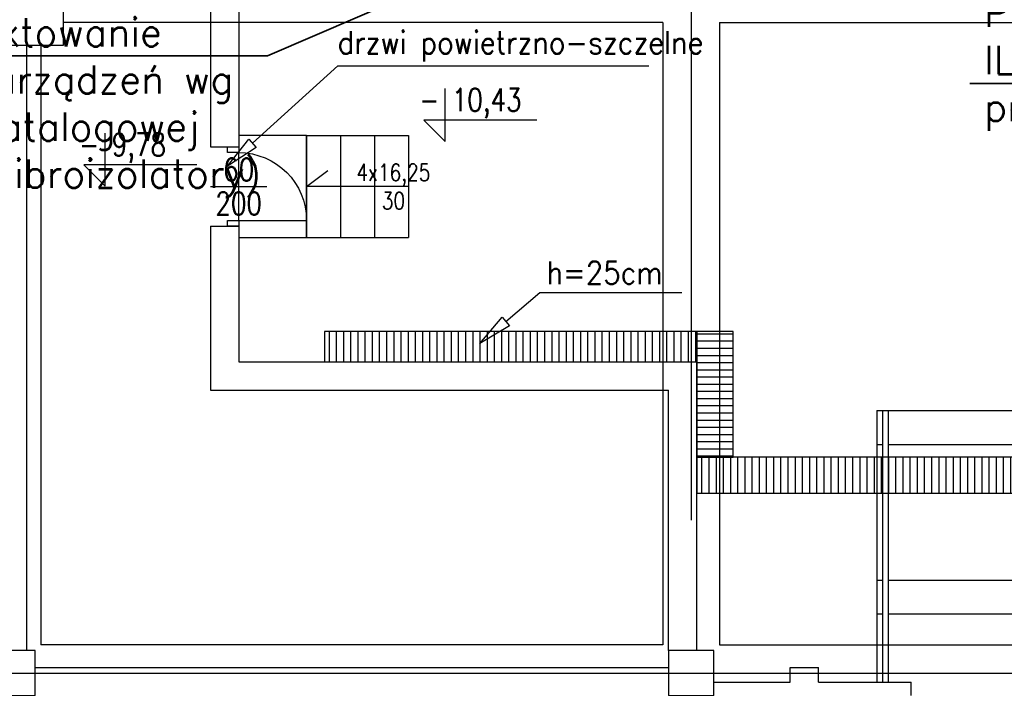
# Model space of a CAD drawing. Header units: centimetres. Extents: x -156440 to 298236, y -263599 to 81430.
# Tile 59 of 170: x 140088 to 148792, y -127367 to -121457. Entities that reach past the tile are written whole.
import ezdxf

# ---------------------------------------------------------------- set-up
doc = ezdxf.new("R2010")
doc.units = ezdxf.units.CM
doc.header["$LTSCALE"] = 50
for name, pattern in [('Kondygnacja -2$0$HIDDEN2', [4.7625, 3.175, -1.5875]), ('Kondygnacja -2$0$PHANTOM2', [31.75, 15.875, -3.175, 3.175, -3.175, 3.175, -3.175]), ('Osie rzutów$0$DASHDOT2', [12.7, 6.35, -3.175, 0, -3.175])]:
    doc.linetypes.add(name, pattern=pattern)
doc.layers.get('0').update_dxf_attribs({"color": 8})
doc.layers.add('bgde_fundamenty pod urządzenia', color=7, linetype='Continuous', lineweight=35)
doc.layers.add('Kondygnacja -2$0$_SP KORYTA', color=8, linetype='Continuous', lineweight=25)
for name, color, linetype in [('Kondygnacja -2$0$ARCH_INFO_ETYK_DRZWI_IST', 8, 'Continuous'), ('Kondygnacja -2$0$ARCH_INFO_KOTY_WYSOKOŚCIOWE_IST', 8, 'Continuous'), ('Kondygnacja -2$0$ARCH_INFO_OPISY_IST', 8, 'Continuous'), ('Kondygnacja -2$0$ARCH_INFO_SCHODY_IST', 8, 'Continuous'), ('Kondygnacja -2$0$ARCH_KONSTR_POWYŻEJ RZUTU_IST', 8, 'Kondygnacja -2$0$HIDDEN2'), ('Kondygnacja -2$0$ARCH_MUROWANE_IST', 9, 'Continuous'), ('Kondygnacja -2$0$ARCH_ODWODNIENIE_IST', 8, 'Kondygnacja -2$0$PHANTOM2'), ('Kondygnacja -2$0$ARCH_SCHODY_IST', 8, 'Continuous'), ('Kondygnacja -2$0$ARCH_WIDOK_IST', 8, 'Continuous'), ('Kondygnacja -2$0$ARCH_ŚLUSARKA_DRZWI_IST', 8, 'Continuous'), ('Kondygnacja -2$0$ARCH_ŻELBET_IST', 9, 'Continuous'), ('Osie rzutów$0$ARCH_INFO_OSIE_IST', 8, 'Osie rzutów$0$DASHDOT2')]:
    doc.layers.add(name, color=color, linetype=linetype)
doc.styles.add('Kondygnacja -2$0$ROMANS-50-CM', font='romans.shx', dxfattribs={"width": 0.8, "height": 10})
doc.styles.add('Romans', font='Romans.shx')

# ---------------------------------------------------------------- blocks, each defined once
blk = doc.blocks.new('Osie rzutów')
at = {"layer": 'Osie rzutów$0$ARCH_INFO_OSIE_IST', "ltscale": 10}
for p, q in [((6860, 12510), (6860, 4623.26)), ((4436.04, 9200), (15156.54, 9200))]:
    blk.add_line(p, q, dxfattribs=at)
blk = doc.blocks.new('Kondygnacja -2$0$DRZWI60')
at = {"color": 0}
blk.add_line((-30, 0), (-30, 60), dxfattribs=at)
at = {"color": 0, "lineweight": -3}
for p, q in [((0, -25), (0, 25)), ((-30, 0), (30, 0))]:
    blk.add_line(p, q, dxfattribs=at)
for points in [[(-35, -10), (-30, -10), (-30, 0), (-35, 0)], [(30, -10), (35, -10), (35, 0), (30, 0)]]:
    blk.add_lwpolyline(points, close=True, dxfattribs=at)
blk.add_arc((-30, 0), 60, 0, 90, dxfattribs=at)
blk = doc.blocks.new('Kondygnacja -2$0$konstukcja stropu -2')
at = {"layer": 'Kondygnacja -2$0$ARCH_KONSTR_POWYŻEJ RZUTU_IST', "ltscale": 10}
for p, q in [((6835, 9775), (6305, 9775)), ((6835, 9775), (6835, 9225)), ((6885, 9775), (7415, 9775)), ((6885, 9775), (6885, 9225)), ((6285, 9755), (6285, 9225)), ((6835, 9225), (6285, 9225)), ((6885, 9225), (7435, 9225))]:
    blk.add_line(p, q, dxfattribs=at)

msp = doc.modelspace()

# ---------------------------------------------------------------- hatches: boundary and pattern name
at = {"layer": 'Kondygnacja -2$0$ARCH_ODWODNIENIE_IST'}
h = msp.add_hatch(dxfattribs=at)
h.set_pattern_fill('ANSI31', color=256, scale=20, angle=45, style=0)
h.set_pattern_definition([(90, (1096595.65, 65663.93), (-63.5, 1e-14), [])])
h.paths.add_polyline_path([(142784.241, -124481.769), (146074.241, -124481.769), (146074.241, -124211.769), (142784.241, -124211.769)])
h = msp.add_hatch(dxfattribs=at)
h.set_pattern_fill('ANSI31', color=256, scale=20, angle=-45, style=0)
h.set_pattern_definition([(360, (336219.944, -1075844.25), (2e-14, 63.5), [])])
h.paths.add_polyline_path([(146074.241, -124211.769), (146074.241, -125322.841), (146394.241, -125322.841), (146394.241, -124211.769)])
h = msp.add_hatch(dxfattribs=at)
h.set_pattern_fill('ANSI31', color=256, scale=20, angle=45, style=0)
h.set_pattern_definition([(90, (1100905.65, 64502.86), (-63.5, 1e-14), [])])
h.paths.add_polyline_path([(146074.241, -125642.841), (150384.241, -125642.841), (150384.241, -125322.841), (146074.241, -125322.841)])

# ---------------------------------------------------------------- linework, layer by layer
at = {"layer": 'bgde_fundamenty pod urządzenia'}
for p, q in [((146263.065, -120055.61, -3480), (142279.91, -121777.29)), ((142279.91, -121777.29), (137025.885, -121777.29, -3480)), ((152476.644, -122021.464), (148487.108, -122021.464))]:
    msp.add_line(p, q, dxfattribs=at)
at = {"layer": 'Kondygnacja -2$0$ARCH_INFO_KOTY_WYSOKOŚCIOWE_IST', "elevation": -3480}
for points in [[(144659.208, -122344.975), (143662.024, -122344.975), (143849.524, -122532.475), (143849.524, -122064.041)], [(141653.018, -122739.977), (140655.834, -122739.977), (140843.334, -122927.477), (140843.334, -122459.043)]]:
    msp.add_lwpolyline(points, dxfattribs=at)
at = {"layer": 'Kondygnacja -2$0$ARCH_INFO_OPISY_IST', "ltscale": 0.5, "extrusion": (0.671793, -0.740739, 0), "elevation": 186269.31}
msp.add_lwpolyline([(22965.785, -3480), (23982.514, -3480)], dxfattribs=at)
at = {"layer": 'Kondygnacja -2$0$ARCH_INFO_OPISY_IST', "ltscale": 0.5, "extrusion": (0, 1, 0)}
for points, elevation in [([(-142899.172, -3480), (-145649.528, -3480)], -121865.679), ([(-144686.355, -3480), (-145942.661, -3480)], -123868.427)]:
    msp.add_lwpolyline(points, dxfattribs=dict(at, elevation=elevation))
at = {"layer": 'Kondygnacja -2$0$ARCH_INFO_OPISY_IST', "ltscale": 0.5, "elevation": -3480}
for points in [[(142179.63, -122585.747), (141923.819, -122750.248), (142112.451, -122511.673)], [(144417.962, -124162.174), (144156.995, -124318.367), (144353.198, -124085.979)]]:
    msp.add_lwpolyline(points, close=True, dxfattribs=at)
at = {"layer": 'Kondygnacja -2$0$ARCH_INFO_OPISY_IST', "ltscale": 0.5, "extrusion": (0.647635, -0.76195, 0), "elevation": 188085.596}
msp.add_lwpolyline([(29627.534, -3480), (30022.278, -3480)], dxfattribs=at)
at = {"layer": 'Kondygnacja -2$0$ARCH_INFO_SCHODY_IST'}
for p, q in [((142624.241, -122931.769, -3480), (142811.277, -122791.14, -3480)), ((143524.241, -122931.769, -3480), (142624.241, -122931.769, -3480))]:
    msp.add_line(p, q, dxfattribs=at)
at = {"layer": 'Kondygnacja -2$0$ARCH_MUROWANE_IST', "ltscale": 4}
for p, q in [((141774.241, -116881.769, -3480), (141774.241, -122581.735, -3480)), ((142024.241, -121356.769, -3480), (142024.241, -122581.735, -3480)), ((140149.241, -121681.769, -3480), (140149.241, -127031.769, -3480)), ((141774.241, -122581.735, -3480), (142024.241, -122581.735, -3480)), ((141774.241, -123281.735, -3480), (141774.241, -124731.769, -3480)), ((141774.241, -123281.735, -3480), (142024.241, -123281.735, -3480)), ((142024.241, -123281.735, -3480), (142024.241, -124481.769, -3480)), ((142024.241, -124481.769, -3480), (146074.241, -124481.769, -3480)), ((146074.241, -127031.769, -3480), (146074.241, -124481.769, -3480)), ((141774.241, -124731.769, -3480), (145824.241, -124731.769, -3480)), ((145824.241, -127031.769, -3480), (145824.241, -124731.769, -3480)), ((140224.241, -127181.769, -3480), (145824.241, -127181.769, -3480)), ((146899.241, -127311.769, -3480), (146899.241, -127181.769, -3480)), ((146899.241, -127181.769, -3480), (147149.241, -127181.769, -3480)), ((147149.241, -127311.769, -3480), (147149.241, -127181.769, -3480)), ((146224.241, -127311.769, -3480), (146899.241, -127311.769, -3480)), ((146224.241, -127311.769, -3480), (146899.241, -127311.769, -3480)), ((147149.241, -127311.769, -3480), (147969.241, -127311.769, -3480)), ((147149.241, -127311.769, -3480), (147969.241, -127311.769, -3480)), ((147969.241, -127431.769, -3480), (147969.241, -127311.769, -3480))]:
    msp.add_line(p, q, dxfattribs=at)
at = {"layer": 'Kondygnacja -2$0$ARCH_SCHODY_IST'}
for p, q in [((142624.241, -122481.769, -3480), (142624.241, -123381.769, -3480)), ((142624.241, -122481.769, -3480), (143524.241, -122481.769, -3480)), ((142924.241, -122481.769, -3480), (142924.241, -123381.769, -3480)), ((143224.241, -122481.769, -3480), (143224.241, -123381.769, -3480)), ((143524.241, -122481.769, -3480), (143524.241, -123381.769, -3480)), ((142624.241, -123381.769, -3480), (143524.241, -123381.769, -3480)), ((147664.241, -124911.769, -3480), (150384.241, -124911.769, -3480)), ((147664.241, -124911.769, -3480), (147664.241, -127311.769, -3480)), ((147714.241, -124911.769, -3480), (147714.241, -127311.769, -3480)), ((147764.241, -124911.769, -3480), (147764.241, -127311.769, -3480)), ((147664.241, -125211.769, -3480), (147714.241, -125211.769, -3480)), ((147764.241, -125211.769, -3480), (150284.241, -125211.769, -3480)), ((147664.241, -126411.769, -3480), (147714.241, -126411.769, -3480)), ((147764.241, -126411.769, -3480), (150284.241, -126411.769, -3480)), ((147714.241, -126711.769, -3480), (147664.241, -126711.769, -3480)), ((149024.241, -126711.769, -3480), (147764.241, -126711.769, -3480))]:
    msp.add_line(p, q, dxfattribs=at)
at = {"layer": 'Kondygnacja -2$0$ARCH_SCHODY_IST', "elevation": -3480}
msp.add_lwpolyline([(142024.241, -123381.769), (142624.241, -123381.769), (142624.241, -122481.769), (142024.241, -122481.769)], dxfattribs=at)
at = {"layer": 'Kondygnacja -2$0$ARCH_WIDOK_IST', "elevation": -3480}
for points in [[(142784.241, -124481.769), (146074.241, -124481.769), (146074.241, -124211.769), (142784.241, -124211.769)], [(146074.241, -124211.769), (146074.241, -125322.841), (146394.241, -125322.841), (146394.241, -124211.769)], [(146074.241, -125642.841), (150384.241, -125642.841), (150384.241, -125322.841), (146074.241, -125322.841)]]:
    msp.add_lwpolyline(points, close=True, dxfattribs=at)
at = {"layer": 'Kondygnacja -2$0$ARCH_ŻELBET_IST', "ltscale": 4}
for p, q in [((140474.241, -121681.769, -3480), (140474.241, -120781.769, -3480)), ((139674.241, -121681.769, -3480), (140474.241, -121681.769, -3480))]:
    msp.add_line(p, q, dxfattribs=at)
at = {"layer": 'Kondygnacja -2$0$ARCH_ŻELBET_IST', "ltscale": 4, "elevation": -3480}
for points in [[(139824.241, -127431.769), (140224.241, -127431.769), (140224.241, -127031.769), (139824.241, -127031.769)], [(145824.241, -127431.769), (146224.241, -127431.769), (146224.241, -127031.769), (145824.241, -127031.769)]]:
    msp.add_lwpolyline(points, close=True, dxfattribs=at)

# ---------------------------------------------------------------- block references
at = {"layer": 'Kondygnacja -2$0$_SP KORYTA', "xscale": 10, "yscale": 10, "zscale": 10}
msp.add_blockref('Kondygnacja -2$0$konstukcja stropu -2', (77424.241, -219231.769, -3480), dxfattribs=at)
at = {"layer": 'Kondygnacja -2$0$ARCH_ŚLUSARKA_DRZWI_IST', "xscale": -10, "yscale": 10, "zscale": 10, "rotation": 270}
msp.add_blockref('Kondygnacja -2$0$DRZWI60', (142024.241, -122931.735, -3480), dxfattribs=at)
at = {"layer": 'Osie rzutów$0$ARCH_INFO_OSIE_IST', "xscale": 10, "yscale": 10, "zscale": 10}
msp.add_blockref('Osie rzutów', (77424.241, -219231.769), dxfattribs=at)

# ---------------------------------------------------------------- texts
at = {"layer": 'bgde_fundamenty pod urządzenia', "char_height": 250, "attachment_point": 1, "style": 'Romans'}
for s, insert, width in [('Agregat typ MEA 4202-V PU\\Pproszę o zaprojektowanie fundamentu dla urządzeń wg danych z karty katalogowej\\P(wymiar, masa, wibroizolatory)', (137025.885, -121026.86, -3480), 6611.64715), ('Pompy IL-100/250-7,5/4 prod. WILO P3, P4', (148613.757, -121271.034, -3480), 4263.52192)]:
    msp.add_mtext(s, dxfattribs=dict(at, insert=insert, width=width))
at = {"layer": 'Kondygnacja -2$0$ARCH_INFO_ETYK_DRZWI_IST', "insert": (142024.241, -122931.735, -3480), "char_height": 200, "width": 100, "attachment_point": 5, "line_spacing_factor": 0.9, "style": 'Kondygnacja -2$0$ROMANS-50-CM'}
msp.add_mtext('60\\P200', dxfattribs=at)
at = {"layer": 'Kondygnacja -2$0$ARCH_INFO_KOTY_WYSOKOŚCIOWE_IST', "char_height": 200, "width": 976.18926, "attachment_point": 4, "line_spacing_factor": 0.9, "style": 'Kondygnacja -2$0$ROMANS-50-CM'}
for s, insert in [('- 10,43', (143620.314, -122195.346, -3480)), ('- 9,78', (140614.124, -122590.348, -3480))]:
    msp.add_mtext(s, dxfattribs=dict(at, insert=insert))
at = {"layer": 'Kondygnacja -2$0$ARCH_INFO_OPISY_IST', "char_height": 200, "width": 3435.92233, "attachment_point": 7, "style": 'Kondygnacja -2$0$ROMANS-50-CM'}
for s, insert in [('{\\W0.9;drzwi powietrzno-szczelne}', (142899.172, -121825.346, -3480)), ('{\\W0.9;h=25cm}', (144745.77, -123793.452, -3480))]:
    msp.add_mtext(s, dxfattribs=dict(at, insert=insert))
at = {"layer": 'Kondygnacja -2$0$ARCH_INFO_SCHODY_IST', "insert": (143392.048, -122931.769, -3480), "char_height": 150, "width": 100, "attachment_point": 5, "style": 'Kondygnacja -2$0$ROMANS-50-CM'}
msp.add_mtext('4x16,25 30', dxfattribs=at)

doc.saveas('drawing.dxf')
